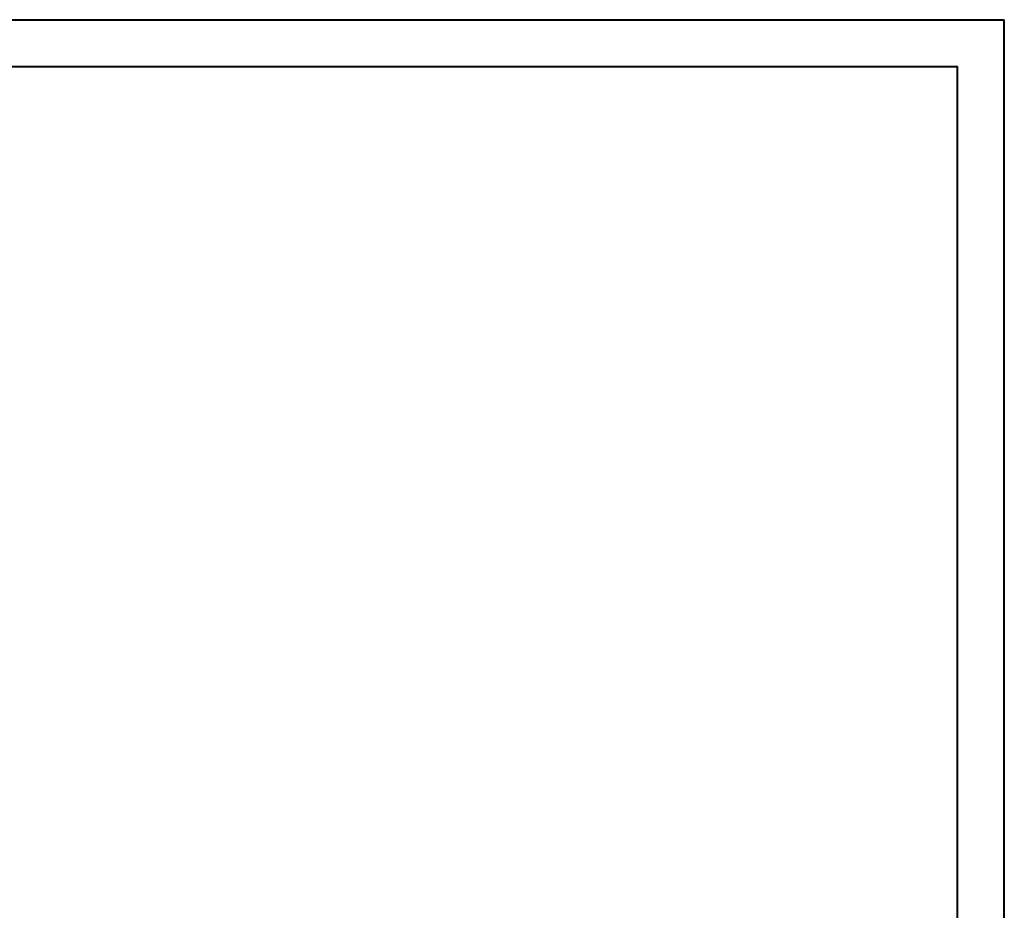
# Model space of a CAD drawing. Header units: millimetres. Extents: x 0 to 210, y 0 to 297.
# Tile 9 of 9: x 105 to 210, y 202 to 297. Entities that reach past the tile are written whole.
import ezdxf

# ---------------------------------------------------------------- set-up
doc = ezdxf.new("R2010")
doc.units = ezdxf.units.MM

msp = doc.modelspace()

# ---------------------------------------------------------------- linework, layer by layer
at = {"color": 7, "linetype": 'Continuous', "lineweight": 40}
for p, q in [((0.08, 297.21), (210.08, 297.21)), ((210.08, 0.21), (210.08, 297.21)), ((210.08, 292.21), (210.08, 297.21)), ((10.08, 292.21), (205.08, 292.21)), ((205.08, 5.21), (205.08, 292.21))]:
    msp.add_line(p, q, dxfattribs=at)

doc.saveas('drawing.dxf')
